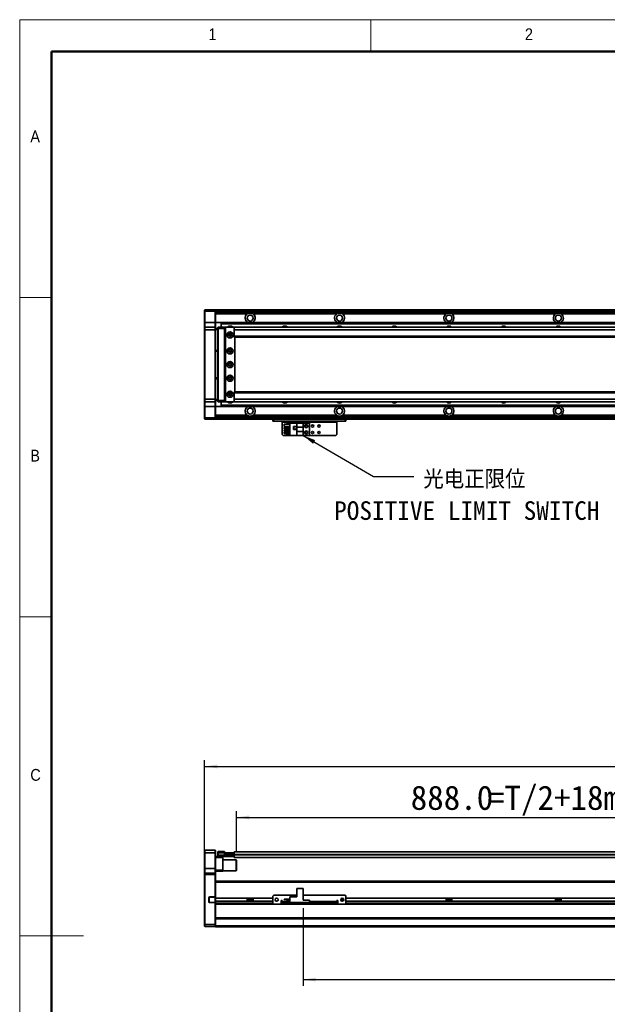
# Model space of a CAD drawing. Header units: millimetres. Extents: x 35 to 2905, y 35 to 2044.
# Tile 2 of 7: x 35 to 680, y 965 to 2044. Entities that reach past the tile are written whole.
import ezdxf

# ---------------------------------------------------------------- set-up
doc = ezdxf.new("R2010")
doc.units = ezdxf.units.MM
doc.header["$LTSCALE"] = 7
doc.layers.add('黑色实线', color=7, linetype='Continuous')
doc.styles.add('SLDTEXTSTYLE1', font='Gothic.ttf', dxfattribs={"width": 0.913})
doc.styles.add('SLDTEXTSTYLE8', font='txt')
doc.styles.add('SLDTEXTSTYLE9', font='txt', dxfattribs={"bigfont": 'bigfont'})
doc.dimstyles.new('SLDDIMSTYLE2', dxfattribs={"dimtxt": 0.18, "dimasz": 14, "dimexe": 0, "dimexo": 0.0625, "dimgap": 0, "dimtad": 0, "dimtih": 1, "dimtoh": 1, "dimdec": 0, "dimrnd": 1e-09, "dimzin": 0, "dimdsep": 46, "dimtxsty": 'Standard', "dimsah": 1, "dimcen": 0.09, "dimadec": 0, "dimazin": 0, "dimtfac": 14, "dimtdec": 0, "dimtofl": 0, "dimtmove": 0, "dimatfit": 3, "dimfxl": 0, "dimfrac": 2, "dimtolj": 1, "dimtzin": 0, "dimarcsym": 0})
doc.dimstyles.new('SLDDIMSTYLE6', dxfattribs={"dimtxt": 26.6, "dimasz": 14, "dimexe": 0, "dimexo": 0.0625, "dimgap": 6.65, "dimtad": 2, "dimdec": 1, "dimrnd": 1e-09, "dimzin": 4, "dimdsep": 46, "dimtxsty": 'SLDTEXTSTYLE8', "dimsah": 1, "dimcen": 0.09, "dimadec": 0, "dimazin": 1, "dimtfac": 1, "dimtdec": 1, "dimtofl": 0, "dimtmove": 0, "dimatfit": 3, "dimfxl": 0, "dimfrac": 2, "dimtolj": 1, "dimtzin": 12, "dimarcsym": 0})

# ---------------------------------------------------------------- blocks, each defined once
blk = doc.blocks.new('SW_NOTE_7')
at = {"layer": '黑色实线', "color": 0, "attachment_point": 2}
for s, insert, char_height, style in [('光电正限位', (66.4, 6.9), 20.37, 'SLDTEXTSTYLE9'), ('POSITIVE LIMIT SWITCH', (58, -27.3), 20.373, 'SLDTEXTSTYLE8')]:
    blk.add_mtext(s, dxfattribs=dict(at, insert=insert, char_height=char_height, style=style))
blk = doc.blocks.new('_D_13')
at = {"layer": '黑色实线'}
for p, q in [((237.8, 1115.8), (237.8, 1232.3)), ((2213.8, 1115.8), (2213.8, 1232.3)), ((237.8, 1225.3), (2213.8, 1225.3))]:
    blk.add_line(p, q, dxfattribs=at)
for points in [[(237.8, 1225.3), (251.8, 1223.2), (251.8, 1227.4)], [(2213.8, 1225.3), (2199.8, 1227.4), (2199.8, 1223.2)]]:
    blk.add_solid(points, dxfattribs=at)
at = {"layer": '黑色实线', "insert": (1171.6, 1260.2), "char_height": 26.6, "attachment_point": 1, "style": 'SLDTEXTSTYLE8'}
blk.add_mtext('1976.0', dxfattribs=at)
blk = doc.blocks.new('_D_14')
at = {"layer": '黑色实线'}
for p, q in [((272.8, 1131.5), (272.8, 1176.4)), ((272.8, 1169.4), (1160.8, 1169.4)), ((1160.8, 1138.3), (1160.8, 1176.4))]:
    blk.add_line(p, q, dxfattribs=at)
for points in [[(272.8, 1169.4), (286.8, 1167.3), (286.8, 1171.5)], [(1160.8, 1169.4), (1146.8, 1171.5), (1146.8, 1167.3)]]:
    blk.add_solid(points, dxfattribs=at)
at = {"layer": '黑色实线', "char_height": 26.6, "attachment_point": 1, "style": 'SLDTEXTSTYLE8'}
for s, insert in [('888.0', (463.9, 1204.3)), ('=T/2+18mm', (548.7, 1204.3))]:
    blk.add_mtext(s, dxfattribs=dict(at, insert=insert))
blk = doc.blocks.new('_D_17')
at = {"layer": '黑色实线'}
for p, q in [((345.8, 1069.8), (345.8, 984.6)), ((1215.8, 1077.6), (1215.8, 984.6)), ((345.8, 991.6), (1215.8, 991.6))]:
    blk.add_line(p, q, dxfattribs=at)
for points in [[(345.8, 991.6), (359.8, 989.5), (359.8, 993.7)], [(1215.8, 991.6), (1201.8, 993.7), (1201.8, 989.5)]]:
    blk.add_solid(points, dxfattribs=at)
at = {"layer": '黑色实线', "insert": (736.9, 1026.5), "char_height": 26.6, "attachment_point": 1, "style": 'SLDTEXTSTYLE8'}
blk.add_mtext('870.0', dxfattribs=at)

msp = doc.modelspace()

# ---------------------------------------------------------------- linework, layer by layer
at = {"color": 7, "linetype": 'Continuous', "lineweight": 18}
for p, q in [((2905, 2044), (35, 2044)), ((35, 2044), (35, 35)), ((420, 2009), (420, 2044)), ((70, 2009), (2870, 2009)), ((70, 2009), (70, 70)), ((70, 1739.5), (35, 1739.5)), ((35, 1389.5), (70, 1389.5)), ((35, 1039.5), (105, 1039.5))]:
    msp.add_line(p, q, dxfattribs=at)
at = {"color": 7, "linetype": 'Continuous', "lineweight": 50}
for p, q in [((2870, 2009), (70, 2009)), ((70, 2009), (70, 70))]:
    msp.add_line(p, q, dxfattribs=at)
at = {"color": 7, "linetype": 'Continuous', "lineweight": 35}
for p, q in [((237.8211948, 1725.6229902), (238.121185, 1725.9229915)), ((237.8211948, 1724.4229922), (237.8211948, 1725.6229902)), ((237.8211948, 1724.4229922), (238.121185, 1724.4229922)), ((237.8211948, 1711.9229892), (237.8211948, 1724.4229922)), ((238.121185, 1725.9229915), (238.121185, 1724.4229922)), ((238.121185, 1725.9229915), (249.5211842, 1725.9229915)), ((249.5211842, 1724.4229922), (238.121185, 1724.4229922)), ((238.121185, 1724.4229922), (238.121185, 1711.9229892)), ((249.5211842, 1724.4229922), (249.5211842, 1725.9229915)), ((249.5211842, 1725.9229915), (249.8211893, 1725.6229902)), ((249.5211842, 1724.4229922), (249.8211893, 1724.4229922)), ((249.5211842, 1711.9229892), (249.5211842, 1724.4229922)), ((1186.3211426, 1725.9229915), (249.8211893, 1725.9229915)), ((249.8211893, 1725.9229915), (249.8211893, 1725.6229902)), ((249.8211893, 1725.6229902), (249.8211893, 1724.4229922)), ((1186.3211426, 1725.4229905), (249.8211893, 1725.4229905)), ((249.8211893, 1724.4229922), (249.8211893, 1711.9229892)), ((1186.3211426, 1723.417853), (249.8211893, 1723.417853)), ((284.6516105, 1721.4178527), (249.8211893, 1721.4178527)), ((382.6516005, 1721.4178527), (292.4505803, 1721.4178527)), ((292.4505803, 1719.8926331), (292.4505803, 1721.4178527)), ((305.8211836, 1725.7229919), (1186.3211426, 1725.7229919)), ((305.8211836, 1725.7229919), (305.8211836, 1725.5229922)), ((305.8211836, 1725.5229922), (1186.3211426, 1725.5229922)), ((305.8211836, 1725.4229905), (305.8211836, 1725.5229922)), ((502.6516351, 1721.4178527), (388.9907631, 1721.4178527)), ((622.6516398, 1721.4178527), (508.9907679, 1721.4178527)), ((742.651585, 1721.4178527), (628.9907726, 1721.4178527)), ((237.8211948, 1711.9229892), (238.121185, 1711.9229892)), ((237.8211948, 1706.6229889), (237.8211948, 1711.9229892)), ((238.121185, 1706.9229903), (237.8211948, 1706.6229889)), ((237.8211948, 1703.9229916), (237.8211948, 1706.6229889)), ((238.121185, 1711.9229892), (238.121185, 1706.9229903)), ((249.5211842, 1711.9229892), (238.121185, 1711.9229892)), ((238.121185, 1706.9229903), (238.121185, 1703.9229916)), ((238.121185, 1706.9229903), (249.5211842, 1706.9229903)), ((249.5211842, 1706.9229903), (249.5211842, 1711.9229892)), ((249.5211842, 1711.9229892), (249.8211893, 1711.9229892)), ((249.5211842, 1703.9229916), (249.5211842, 1706.9229903)), ((249.5211842, 1706.9229903), (249.8211893, 1706.6229889)), ((249.8211893, 1711.9229892), (249.8211893, 1706.6229889)), ((255.8212015, 1711.917852), (249.8211893, 1711.917852)), ((249.8211893, 1706.6229889), (249.8211893, 1703.9229916)), ((252.3211869, 1706.6229889), (252.6211771, 1706.9229903)), ((252.3211869, 1705.4229909), (252.3211869, 1706.6229889)), ((252.6211771, 1706.9229903), (252.6211771, 1705.4229909)), ((252.6211771, 1706.9229903), (259.8211798, 1706.9229903)), ((255.8212015, 1711.917852), (1160.8212027, 1711.917852)), ((255.8212015, 1711.917852), (255.8212015, 1711.6248319)), ((255.8212015, 1711.6248319), (1160.8212027, 1711.6248319)), ((255.8212015, 1711.6248319), (255.8212015, 1710.7259715)), ((255.8212015, 1710.7259715), (255.8212015, 1710.4329513)), ((255.8212015, 1710.7259715), (1160.8212027, 1710.7259715)), ((255.8212015, 1710.4329513), (1160.8212027, 1710.4329513)), ((255.8212015, 1710.4329513), (255.8212015, 1706.9229903)), ((259.8211798, 1706.9229903), (259.8211798, 1705.4229909)), ((259.8211798, 1706.9229903), (261.3211903, 1706.9229903)), ((261.0212001, 1706.6229889), (259.8211798, 1706.6229889)), ((261.3211903, 1706.9229903), (260.8211967, 1706.4229893)), ((260.8211967, 1706.4229893), (260.8211967, 1625.422989)), ((270.3211936, 1706.9229903), (261.3211903, 1706.9229903)), ((270.8211872, 1706.4229893), (270.3211936, 1706.9229903)), ((2181.3211473, 1706.9229903), (270.3211936, 1706.9229903)), ((270.3211936, 1706.2846655), (270.3211936, 1703.9229879)), ((270.8211872, 1706.2846655), (270.8211872, 1706.4229893)), ((237.8211948, 1627.9229904), (237.8211948, 1703.9229916)), ((238.121185, 1703.9229916), (237.8211948, 1703.9229916)), ((249.5211842, 1703.9229916), (238.121185, 1703.9229916)), ((238.121185, 1703.9229916), (238.121185, 1627.9229904)), ((249.5211842, 1627.9229904), (249.5211842, 1703.9229916)), ((249.5211842, 1703.9229916), (249.8211893, 1703.9229916)), ((249.8211893, 1705.4229909), (252.3211869, 1705.4229909)), ((252.3211869, 1704.4229889), (249.8211893, 1704.4229889)), ((249.8211893, 1703.9229916), (249.8211893, 1627.9229904)), ((252.3211869, 1705.4229909), (252.6211771, 1705.4229909)), ((252.3211869, 1626.422991), (252.3211869, 1705.4229909)), ((259.8211798, 1705.4229909), (252.6211771, 1705.4229909)), ((252.6211771, 1705.4229909), (252.6211771, 1626.422991)), ((259.8211798, 1705.4229909), (259.8211798, 1626.422991)), ((260.8211967, 1704.9229899), (260.3212031, 1704.9229899)), ((260.3212031, 1704.9229899), (260.3212031, 1626.9229921)), ((266.966823, 1698.9229908), (264.6755311, 1698.9229908)), ((2181.3211473, 1703.9229879), (270.3211936, 1703.9229879)), ((270.3211936, 1703.9229879), (270.3211936, 1696.9229868)), ((2181.3211473, 1696.9229868), (270.3211936, 1696.9229868)), ((270.3211936, 1696.9229868), (270.3211936, 1695.9229866)), ((270.3211936, 1695.9229866), (2181.3211473, 1695.9229866)), ((270.8211872, 1635.9229917), (270.8211872, 1695.9229866)), ((249.8211893, 1681.4229907), (252.3211869, 1681.4229907)), ((252.3211869, 1680.4229906), (249.8211893, 1680.4229906)), ((249.8211893, 1651.4229895), (252.3211869, 1651.4229895)), ((252.3211869, 1650.4229912), (249.8211893, 1650.4229912)), ((264.6755311, 1632.9229893), (266.966823, 1632.9229893)), ((2181.3211473, 1635.9229917), (270.3211936, 1635.9229917)), ((270.3211936, 1635.9229917), (270.3211936, 1634.9229934)), ((2181.3211473, 1634.9229934), (270.3211936, 1634.9229934)), ((270.3211936, 1634.9229934), (270.3211936, 1627.9229941)), ((238.121185, 1627.9229904), (237.8211948, 1627.9229904)), ((237.8211948, 1625.2229894), (237.8211948, 1627.9229904)), ((238.121185, 1624.9229917), (237.8211948, 1625.2229894)), ((237.8211948, 1619.922989), (237.8211948, 1625.2229894)), ((238.121185, 1619.922989), (237.8211948, 1619.922989)), ((237.8211948, 1607.4229898), (237.8211948, 1619.922989)), ((238.121185, 1627.9229904), (249.5211842, 1627.9229904)), ((238.121185, 1627.9229904), (238.121185, 1624.9229917)), ((249.5211842, 1624.9229917), (238.121185, 1624.9229917)), ((238.121185, 1624.9229917), (238.121185, 1619.922989)), ((249.5211842, 1619.922989), (238.121185, 1619.922989)), ((238.121185, 1619.922989), (238.121185, 1607.4229898)), ((249.5211842, 1627.9229904), (249.8211893, 1627.9229904)), ((249.5211842, 1624.9229917), (249.5211842, 1627.9229904)), ((249.5211842, 1624.9229917), (249.8211893, 1625.2229894)), ((249.5211842, 1619.922989), (249.5211842, 1624.9229917)), ((249.8211893, 1619.922989), (249.5211842, 1619.922989)), ((249.5211842, 1607.4229898), (249.5211842, 1619.922989)), ((249.8211893, 1627.9229904), (249.8211893, 1625.2229894)), ((249.8211893, 1627.4229893), (252.3211869, 1627.4229893)), ((252.3211869, 1626.422991), (249.8211893, 1626.422991)), ((249.8211893, 1625.2229894), (249.8211893, 1619.922989)), ((255.8212015, 1619.9281299), (249.8211893, 1619.9281299)), ((249.8211893, 1619.922989), (249.8211893, 1607.4229898)), ((252.3211869, 1626.422991), (252.6211771, 1626.422991)), ((252.3211869, 1625.2229894), (252.3211869, 1626.422991)), ((252.3211869, 1625.2229894), (252.6211771, 1624.9229917)), ((252.6211771, 1626.422991), (259.8211798, 1626.422991)), ((252.6211771, 1626.422991), (252.6211771, 1624.9229917)), ((259.8211798, 1624.9229917), (252.6211771, 1624.9229917)), ((255.8212015, 1624.9229917), (255.8212015, 1621.4130269)), ((255.8212015, 1621.4130269), (1160.8212027, 1621.4130269)), ((255.8212015, 1621.4130269), (255.8212015, 1621.1200105)), ((255.8212015, 1621.1200105), (1160.8212027, 1621.1200105)), ((255.8212015, 1621.1200105), (255.8212015, 1620.2211464)), ((255.8212015, 1620.2211464), (1160.8212027, 1620.2211464)), ((255.8212015, 1620.2211464), (255.8212015, 1619.9281299)), ((255.8212015, 1619.9281299), (1160.8212027, 1619.9281299)), ((259.8211798, 1626.422991), (259.8211798, 1624.9229917)), ((259.8211798, 1625.2229894), (261.0212001, 1625.2229894)), ((261.3211903, 1624.9229917), (259.8211798, 1624.9229917)), ((260.3212031, 1626.9229921), (260.8211967, 1626.9229921)), ((260.8211967, 1625.422989), (261.3211903, 1624.9229917)), ((261.3211903, 1624.9229917), (270.3211936, 1624.9229917)), ((2181.3211473, 1627.9229941), (270.3211936, 1627.9229941)), ((270.3211936, 1627.9229941), (270.3211936, 1625.5613165)), ((270.3211936, 1624.9229917), (270.8211872, 1625.422989)), ((2181.3211473, 1624.9229917), (270.3211936, 1624.9229917)), ((270.8211872, 1625.422989), (270.8211872, 1625.5613165)), ((284.6516105, 1610.4281293), (249.8211893, 1610.4281293)), ((382.6516005, 1610.4281293), (290.9907731, 1610.4281293)), ((502.6516351, 1610.4281293), (388.9907631, 1610.4281293)), ((622.6516398, 1610.4281293), (508.9907679, 1610.4281293)), ((742.651585, 1610.4281293), (628.9907726, 1610.4281293)), ((238.121185, 1607.4229898), (237.8211948, 1607.4229898)), ((237.8211948, 1606.2229881), (237.8211948, 1607.4229898)), ((238.121185, 1605.9229905), (237.8211948, 1606.2229881)), ((238.121185, 1607.4229898), (249.5211842, 1607.4229898)), ((238.121185, 1607.4229898), (238.121185, 1605.9229905)), ((249.5211842, 1605.9229905), (238.121185, 1605.9229905)), ((249.8211893, 1607.4229898), (249.5211842, 1607.4229898)), ((249.5211842, 1605.9229905), (249.5211842, 1607.4229898)), ((249.8211893, 1606.2229881), (249.5211842, 1605.9229905)), ((1215.8211502, 1608.428129), (249.8211893, 1608.428129)), ((249.8211893, 1607.4229898), (249.8211893, 1606.2229881)), ((249.8211893, 1606.2229881), (249.8211893, 1605.9229905)), ((1215.8211502, 1605.9229905), (249.8211893, 1605.9229905)), ((312.8211829, 1603.9229939), (312.8211829, 1605.9229905)), ((313.8211998, 1603.9229939), (312.8211829, 1603.9229939)), ((313.8211998, 1605.9229905), (313.8211998, 1603.9229939)), ((391.8211791, 1603.9229939), (313.8211998, 1603.9229939)), ((322.8212031, 1603.9229939), (322.8212031, 1602.9229918)), ((322.8212031, 1602.9229918), (382.8211757, 1602.9229918)), ((322.8212031, 1589.1229892), (322.8212031, 1602.9229918)), ((325.1211974, 1597.9829887), (325.1211974, 1600.4829938)), ((325.1211974, 1600.4829938), (331.3211831, 1600.4829938)), ((325.1211974, 1597.9829887), (331.3211831, 1597.9829887)), ((327.5211784, 1601.4229888), (331.3211831, 1601.4229888)), ((327.5211784, 1600.4829938), (327.5211784, 1601.4229888)), ((327.5211784, 1596.9429919), (327.5211784, 1597.9829887)), ((331.3211831, 1588.1229872), (331.3211831, 1601.7229939)), ((331.3211831, 1601.7229939), (338.8711843, 1601.7229939)), ((338.6212024, 1598.0229909), (335.421178, 1598.0229909)), ((335.421178, 1598.0229909), (335.421178, 1594.8229888)), ((338.5211858, 1597.9229892), (335.5211946, 1597.9229892)), ((335.5211946, 1597.9229892), (335.5211946, 1594.9229905)), ((338.5211858, 1594.9229905), (338.5211858, 1597.9229892)), ((338.6212024, 1594.8229888), (338.6212024, 1598.0229909)), ((345.8211752, 1601.7229939), (338.8711843, 1601.7229939)), ((338.8711843, 1601.7229939), (338.8711843, 1597.4229881)), ((345.8211752, 1597.4229881), (345.8211752, 1601.7229939)), ((352.8211745, 1601.7229939), (345.8211752, 1601.7229939)), ((352.8211745, 1601.7229939), (352.8211745, 1588.1229872)), ((382.8211757, 1602.9229918), (382.8211757, 1603.9229939)), ((382.8211757, 1602.9229918), (382.8211757, 1589.1229892)), ((391.8211791, 1603.9229939), (391.8211791, 1605.9229905)), ((392.821196, 1603.9229939), (391.8211791, 1603.9229939)), ((392.821196, 1605.9229905), (392.821196, 1603.9229939)), ((322.8212031, 1589.1229892), (323.8211903, 1588.1229872)), ((331.3211831, 1588.1229872), (323.8211903, 1588.1229872)), ((325.1211974, 1595.4429889), (325.1211974, 1596.9429919)), ((325.1211974, 1596.9429919), (331.3211831, 1596.9429919)), ((325.1211974, 1595.4429889), (331.3211831, 1595.4429889)), ((325.1211974, 1592.9029891), (325.1211974, 1594.4029922)), ((325.1211974, 1594.4029922), (331.3211831, 1594.4029922)), ((325.1211974, 1592.9029891), (331.3211831, 1592.9029891)), ((325.1211974, 1591.8629924), (331.3211831, 1591.8629924)), ((325.1211974, 1590.3629893), (325.1211974, 1591.8629924)), ((325.1211974, 1590.3629893), (331.3211831, 1590.3629893)), ((327.5211784, 1594.4029922), (327.5211784, 1595.4429889)), ((327.5211784, 1591.8629924), (327.5211784, 1592.9029891)), ((327.5211784, 1588.4229923), (327.5211784, 1590.3629893)), ((327.5211784, 1588.4229923), (331.3211831, 1588.4229923)), ((331.3211831, 1588.1229872), (338.8711843, 1588.1229872)), ((335.421178, 1594.8229888), (338.6212024, 1594.8229888)), ((335.5211946, 1594.9229905), (338.5211858, 1594.9229905)), ((345.8211752, 1597.4229881), (338.8711843, 1597.4229881)), ((338.8711843, 1592.4229929), (338.8711843, 1597.4229881)), ((338.8711843, 1592.4229929), (345.8211752, 1592.4229929)), ((338.8711843, 1592.4229929), (338.8711843, 1588.1229872)), ((338.8711843, 1588.1229872), (345.8211752, 1588.1229872)), ((345.8211752, 1597.4229881), (345.8211752, 1592.4229929)), ((345.8211752, 1588.1229872), (345.8211752, 1592.4229929)), ((352.8211745, 1588.1229872), (345.8211752, 1588.1229872)), ((381.8211886, 1588.1229872), (352.8211745, 1588.1229872)), ((381.8211886, 1588.1229872), (382.8211757, 1589.1229892)), ((238.121185, 1133.442451), (237.8211948, 1133.1424459)), ((237.8211948, 1130.4424449), (237.8211948, 1133.1424459)), ((238.121185, 1130.4424449), (237.8211948, 1130.4424449)), ((237.8211948, 1113.4424477), (237.8211948, 1130.4424449)), ((238.121185, 1133.442451), (238.121185, 1130.4424449)), ((238.121185, 1133.442451), (249.5211842, 1133.442451)), ((238.121185, 1130.4424449), (238.121185, 1113.4424477)), ((249.5211842, 1130.4424449), (238.121185, 1130.4424449)), ((249.5211842, 1130.4424449), (249.5211842, 1133.442451)), ((249.5211842, 1133.442451), (249.8211893, 1133.1424459)), ((249.5211842, 1113.4424477), (249.5211842, 1130.4424449)), ((249.5211842, 1130.4424449), (249.8211893, 1130.4424449)), ((249.8211893, 1133.1424459), (249.8211893, 1130.4424449)), ((249.8211893, 1130.4424449), (249.8211893, 1113.4424477)), ((249.8211893, 1126.4424442), (252.6211771, 1126.4424442)), ((257.8211757, 1125.4424497), (249.8211893, 1125.4424497)), ((252.3211869, 1131.6424503), (252.6211771, 1131.9424479)), ((252.3211869, 1130.4424449), (252.3211869, 1131.6424503)), ((252.3211869, 1127.9424473), (252.3211869, 1130.4424449)), ((252.3211869, 1130.4424449), (252.6211771, 1130.4424449)), ((252.3211869, 1126.7424493), (252.3211869, 1127.9424473)), ((252.6211771, 1127.9424473), (252.3211869, 1127.9424473)), ((252.6211771, 1126.4424442), (252.3211869, 1126.7424493)), ((252.6211771, 1131.9424479), (252.6211771, 1130.4424449)), ((252.6211771, 1131.9424479), (259.8211798, 1131.9424479)), ((259.8211798, 1130.4424449), (252.6211771, 1130.4424449)), ((252.6211771, 1130.4424449), (252.6211771, 1127.9424473)), ((252.6211771, 1127.9424473), (270.0212034, 1127.9424473)), ((252.6211771, 1127.9424473), (252.6211771, 1126.4424442)), ((270.0212034, 1126.4424442), (252.6211771, 1126.4424442)), ((257.8211757, 1126.4424442), (257.8211757, 1125.4424497)), ((257.8211757, 1125.4424497), (257.8211757, 1111.4424474)), ((272.521201, 1122.9424483), (257.8211757, 1122.9424483)), ((259.8211798, 1131.9424479), (259.8211798, 1130.4424449)), ((259.8211798, 1128.1424507), (259.8211798, 1130.4424449)), ((259.8211798, 1128.4424483), (270.0212034, 1128.4424483)), ((270.0212034, 1128.1424507), (259.8211798, 1128.1424507)), ((260.3212031, 1128.4424483), (260.3212031, 1128.6424442)), ((260.3212031, 1128.6424442), (260.8211967, 1128.6424442)), ((260.8211967, 1128.6424442), (260.8211967, 1130.6424483)), ((260.8211967, 1130.6424483), (261.3211903, 1130.6424483)), ((261.3211903, 1128.6424442), (260.8211967, 1128.6424442)), ((261.3211903, 1130.6424483), (261.3211903, 1128.6424442)), ((261.3211903, 1130.6424483), (270.3211936, 1130.6424483)), ((261.3211903, 1128.6424442), (270.3211936, 1128.6424442)), ((270.0212034, 1128.4424483), (270.0212034, 1128.1424507)), ((270.0212034, 1128.4424483), (270.3211936, 1128.1424507)), ((270.0212034, 1128.4424483), (270.3211936, 1128.4424483)), ((270.0212034, 1127.9424473), (270.0212034, 1128.1424507)), ((270.0212034, 1128.1424507), (270.3211936, 1128.1424507)), ((270.0212034, 1127.9424473), (270.3211936, 1127.9424473)), ((270.0212034, 1126.4424442), (270.0212034, 1127.9424473)), ((270.0212034, 1126.4424442), (270.3211936, 1126.7424493)), ((2181.3211473, 1131.7924454), (270.3211936, 1131.7924454)), ((270.3211936, 1131.7924454), (270.3211936, 1130.6424483)), ((270.3211936, 1128.6424442), (270.3211936, 1130.6424483)), ((270.3211936, 1130.6424483), (270.8211872, 1130.6424483)), ((270.3211936, 1128.7924468), (270.3211936, 1128.2924457)), ((270.3211936, 1128.2924457), (270.3211936, 1125.2924471)), ((1160.8212027, 1125.2924471), (270.3211936, 1125.2924471)), ((270.8211872, 1130.6424483), (270.8211872, 1130.4507597)), ((272.8211912, 1122.642447), (272.521201, 1122.9424483)), ((272.521201, 1110.9424463), (272.521201, 1122.9424483)), ((238.121185, 1113.4424477), (237.8211948, 1113.4424477)), ((237.8211948, 1108.1424474), (237.8211948, 1113.4424477)), ((238.121185, 1113.4424477), (238.121185, 1108.4424487)), ((249.5211842, 1113.4424477), (238.121185, 1113.4424477)), ((249.5211842, 1108.4424487), (249.5211842, 1113.4424477)), ((249.8211893, 1113.4424477), (249.5211842, 1113.4424477)), ((249.8211893, 1113.4424477), (249.8211893, 1108.1424474)), ((272.8211912, 1122.642447), (272.8211912, 1111.2424477)), ((238.121185, 1108.4424487), (237.8211948, 1108.1424474)), ((237.8211948, 1106.9424494), (237.8211948, 1108.1424474)), ((237.8211948, 1052.0667124), (237.8211948, 1106.9424494)), ((238.121185, 1106.9424494), (237.8211948, 1106.9424494)), ((238.121185, 1108.4424487), (238.121185, 1106.9424494)), ((238.121185, 1108.4424487), (249.5211842, 1108.4424487)), ((238.121185, 1106.9424494), (238.121185, 1051.9424479)), ((249.5211842, 1106.9424494), (238.121185, 1106.9424494)), ((249.5211842, 1106.9424494), (249.5211842, 1108.4424487)), ((249.8211893, 1108.1424474), (249.5211842, 1108.4424487)), ((249.8211893, 1106.9424494), (249.5211842, 1106.9424494)), ((249.5211842, 1082.2924475), (249.5211842, 1106.9424494)), ((249.8211893, 1111.4424474), (257.8211757, 1111.4424474)), ((257.8211757, 1110.4424491), (249.8211893, 1110.4424491)), ((249.8211893, 1108.1424474), (249.8211893, 1106.9424494)), ((249.8211893, 1106.9424494), (249.8211893, 1099.0965969)), ((257.8211757, 1111.4424474), (257.8211757, 1110.4424491)), ((257.8211757, 1110.9424463), (272.521201, 1110.9424463)), ((272.521201, 1110.9424463), (272.8211912, 1111.2424477)), ((1215.8211502, 1099.3824533), (249.8211893, 1099.3824533)), ((249.8211893, 1099.0965969), (249.8211893, 1098.3824513)), ((249.8211893, 1080.8393403), (249.8211893, 1098.3824513)), ((255.8212015, 1099.4424491), (1165.9711632, 1099.4424491)), ((255.8212015, 1099.4424491), (255.8212015, 1099.3824533)), ((338.8711843, 1091.6393406), (338.8711843, 1082.3393415)), ((338.8711843, 1091.6393406), (345.8211752, 1091.6393406)), ((345.8211752, 1091.6393406), (345.8211752, 1078.7393401)), ((242.5211849, 1081.492447), (242.82119, 1081.492447)), ((242.5211849, 1081.492447), (242.5211849, 1076.7924475)), ((242.82119, 1076.7924475), (242.82119, 1081.492447)), ((243.3211836, 1082.2924475), (243.3211836, 1081.992448)), ((249.5211842, 1082.2924475), (243.3211836, 1082.2924475)), ((243.3211836, 1081.992448), (249.3969234, 1081.992448)), ((249.5211842, 1082.2924475), (249.3969234, 1081.992448)), ((249.3969234, 1081.992448), (249.5211842, 1081.992448)), ((249.8211893, 1082.2924475), (249.5211842, 1082.2924475)), ((249.5211842, 1081.992448), (249.8211893, 1082.2924475)), ((249.5211842, 1081.992448), (249.5211842, 1076.2924475)), ((312.8211829, 1080.8393403), (249.8211893, 1080.8393403)), ((249.8211893, 1077.4393405), (249.8211893, 1080.8393403)), ((284.6516105, 1080.8393403), (284.6516105, 1077.4393405)), ((290.9907731, 1077.4393405), (290.9907731, 1080.8393403)), ((313.8211998, 1084.1393403), (312.8211829, 1083.1393401)), ((312.8211829, 1083.1393401), (312.8211829, 1075.1393407)), ((338.8711843, 1084.1393403), (313.8211998, 1084.1393403)), ((325.1211974, 1079.38934), (325.1211974, 1079.6893413)), ((325.1211974, 1079.6893413), (331.3211831, 1079.6893413)), ((331.3211831, 1076.1393408), (331.3211831, 1082.3393415)), ((331.3211831, 1082.3393415), (338.8711843, 1082.3393415)), ((391.8211791, 1084.1393403), (345.8211752, 1084.1393403)), ((388.9907631, 1077.4478192), (388.9907631, 1080.8308615)), ((392.821196, 1083.1393401), (391.8211791, 1084.1393403)), ((392.821196, 1075.1393407), (392.821196, 1083.1393401)), ((2058.8212046, 1080.8393403), (392.821196, 1080.8393403)), ((502.6516351, 1080.8393403), (502.6516351, 1077.4393405)), ((508.9907679, 1077.4393405), (508.9907679, 1080.8393403)), ((622.6516398, 1080.8393403), (622.6516398, 1077.4393405)), ((628.9907726, 1077.4393405), (628.9907726, 1080.8393403)), ((242.5211849, 1076.7924475), (242.82119, 1076.7924475)), ((243.3211836, 1075.992448), (243.3211836, 1076.2924475)), ((249.3969234, 1076.2924475), (243.3211836, 1076.2924475)), ((243.3211836, 1075.992448), (249.5211842, 1075.992448)), ((249.3969234, 1076.2924475), (249.5211842, 1075.992448)), ((249.5211842, 1076.2924475), (249.3969234, 1076.2924475)), ((249.5211842, 1076.2924475), (249.8211893, 1075.992448)), ((249.5211842, 1075.992448), (249.8211893, 1075.992448)), ((249.5211842, 1051.9424479), (249.5211842, 1075.992448)), ((312.8211829, 1077.4393405), (249.8211893, 1077.4393405)), ((249.8211893, 1075.3824475), (249.8211893, 1077.4393405)), ((249.8211893, 1075.3824475), (249.8211893, 1074.6683047)), ((249.8211893, 1074.6683047), (249.8211893, 1059.0965908)), ((313.5780725, 1074.3824483), (249.8211893, 1074.3824483)), ((290.9907731, 1079.439799), (284.6516105, 1079.439799)), ((312.8211829, 1075.1393407), (313.8211998, 1074.1393405)), ((313.8211998, 1074.1393405), (321.8211862, 1074.1393405)), ((322.8212031, 1078.1393412), (321.8211862, 1078.1393412)), ((321.8211862, 1078.1393412), (321.8211862, 1074.1393405)), ((322.8212031, 1077.4393405), (321.8211862, 1077.4393405)), ((322.8212031, 1074.3824483), (321.8211862, 1074.3824483)), ((322.8212031, 1077.139341), (322.8212031, 1078.1393412)), ((322.8212031, 1077.139341), (322.8212031, 1076.1393408)), ((322.8212031, 1074.1393405), (322.8212031, 1076.1393408)), ((322.8212031, 1076.1393408), (323.8211903, 1076.1393408)), ((323.8211903, 1074.1393405), (322.8212031, 1074.1393405)), ((323.8211903, 1076.1393408), (323.8211903, 1074.1393405)), ((381.8211886, 1076.1393408), (323.8211903, 1076.1393408)), ((381.8211886, 1074.1393405), (323.8211903, 1074.1393405)), ((325.1211974, 1079.38934), (331.3211831, 1079.38934)), ((327.5211784, 1076.7393407), (327.5211784, 1077.4393405)), ((327.5211784, 1077.4393405), (331.3211831, 1077.4393405)), ((327.5211784, 1076.7393407), (331.3211831, 1076.7393407)), ((331.3211831, 1076.1393408), (352.8211745, 1076.1393408)), ((352.8211745, 1078.7393401), (345.8211752, 1078.7393401)), ((352.8211745, 1076.1393408), (352.8211745, 1078.7393401)), ((381.8211886, 1074.1393405), (381.8211886, 1076.1393408)), ((381.8211886, 1076.1393408), (382.8211757, 1076.1393408)), ((382.8211757, 1074.1393405), (381.8211886, 1074.1393405)), ((383.8211926, 1078.1393412), (382.8211757, 1078.1393412)), ((382.8211757, 1078.1393412), (382.8211757, 1077.139341)), ((383.8211926, 1077.4393405), (382.8211757, 1077.4393405)), ((382.8211757, 1076.1393408), (382.8211757, 1077.139341)), ((382.8211757, 1076.1393408), (382.8211757, 1074.1393405)), ((383.8211926, 1074.3824483), (382.8211757, 1074.3824483)), ((383.8211926, 1074.1393405), (383.8211926, 1078.1393412)), ((383.8211926, 1074.1393405), (391.8211791, 1074.1393405)), ((388.9907631, 1079.439799), (387.1479663, 1079.439799)), ((391.8211791, 1074.1393405), (392.821196, 1075.1393407)), ((2059.5781836, 1074.3824483), (392.0643064, 1074.3824483)), ((2058.8212046, 1077.4393405), (392.821196, 1077.4393405)), ((508.9907679, 1079.439799), (502.6516351, 1079.439799)), ((628.9907726, 1079.439799), (622.6516398, 1079.439799)), ((2201.821092, 1059.3824479), (249.8211893, 1059.3824479)), ((249.8211893, 1059.0965908), (249.8211893, 1058.3824478)), ((2201.821092, 1058.3824478), (249.8211893, 1058.3824478)), ((249.8211893, 1050.4424476), (249.8211893, 1058.3824478)), ((237.8211948, 1052.0667124), (238.121185, 1051.9424479)), ((237.8211948, 1050.2424479), (237.8211948, 1052.0667124)), ((237.8211948, 1050.2424479), (238.121185, 1049.9424475)), ((238.121185, 1051.9424479), (238.121185, 1049.9424475)), ((238.121185, 1051.9424479), (249.5211842, 1051.9424479)), ((249.5211842, 1049.9424475), (238.121185, 1049.9424475)), ((249.8211893, 1052.0667124), (249.5211842, 1051.9424479)), ((249.5211842, 1049.9424475), (249.5211842, 1051.9424479)), ((249.8211893, 1050.2424479), (249.5211842, 1049.9424475)), ((2201.821092, 1050.4424476), (249.8211893, 1050.4424476)), ((249.8211893, 1049.4424474), (249.8211893, 1050.4424476)), ((2201.821092, 1049.4424474), (249.8211893, 1049.4424474))]:
    msp.add_line(p, q, dxfattribs=at)
at = {"color": 8, "linetype": 'Continuous', "lineweight": 35}
for p, q in [((1186.3211426, 1724.9229895), (249.8211893, 1724.9229895)), ((1215.8211502, 1606.9229888), (249.8211893, 1606.9229888)), ((1160.8212027, 1128.7924468), (270.3211936, 1128.7924468)), ((1160.8212027, 1128.2924457), (270.3211936, 1128.2924457)), ((1215.8211502, 1098.3824513), (249.8211893, 1098.3824513)), ((312.8211829, 1075.3824475), (249.8211893, 1075.3824475)), ((322.8212031, 1075.3824475), (321.8211862, 1075.3824475)), ((327.5211784, 1077.139341), (322.8212031, 1077.139341)), ((382.8211757, 1077.139341), (352.8211745, 1077.139341)), ((383.8211926, 1075.3824475), (382.8211757, 1075.3824475)), ((2058.8212046, 1075.3824475), (392.821196, 1075.3824475))]:
    msp.add_line(p, q, dxfattribs=at)
at = {"color": 7, "linetype": 'Continuous', "lineweight": 35}
for centre, radius in [((287.8211893, 1716.9229905), 3.3), ((385.8211893, 1716.9229905), 3.3), ((505.8211893, 1716.9229905), 3.3), ((625.8211893, 1716.9229905), 3.3), ((265.8211893, 1698.4229905), 3.36), ((265.8211893, 1698.4229905), 1.7), ((265.8211893, 1698.4229905), 1.6), ((265.8211893, 1698.4229905), 1.25), ((265.8211893, 1680.9229905), 3.36), ((265.8211893, 1680.9229905), 1.7), ((265.8211893, 1680.9229905), 1.6), ((265.8211893, 1680.9229905), 1.25), ((265.8211893, 1665.9229905), 3.36), ((265.8211893, 1665.9229905), 1.7), ((265.8211893, 1665.9229905), 1.6), ((265.8211893, 1665.9229905), 1.25), ((265.8211893, 1650.9229905), 3.36), ((265.8211893, 1650.9229905), 1.7), ((265.8211893, 1650.9229905), 1.6), ((265.8211893, 1650.9229905), 1.25), ((265.8211893, 1633.4229905), 3.36), ((265.8211893, 1633.4229905), 1.7), ((265.8211893, 1633.4229905), 1.6), ((265.8211893, 1633.4229905), 1.25), ((287.8211893, 1614.9229905), 3.3), ((385.8211893, 1614.9229905), 3.3), ((505.8211893, 1614.9229905), 3.3), ((625.8211893, 1614.9229905), 3.3), ((349.3211893, 1598.4229905), 1.75), ((349.3211893, 1598.4229905), 1.25), ((356.3211893, 1598.4229905), 1.25), ((363.3211893, 1598.4229905), 1.25), ((349.3211893, 1591.4229905), 1.75), ((349.3211893, 1591.4229905), 1.25), ((356.3211893, 1591.4229905), 1.25), ((363.3211893, 1591.4229905), 1.25), ((316.8211893, 1079.1393409), 1.7), ((388.8211893, 1079.1393409), 1.7)]:
    msp.add_circle(centre, radius, dxfattribs=at)
for centre, radius, start, end in [((287.8211893, 1716.9229905), 5.5, 125.1897877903, 245.5088204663), ((287.8211893, 1716.9229905), 5.5, 294.4911795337, 32.679209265), ((385.8211893, 1716.9229905), 5.5, 125.1897877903, 245.5088204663), ((385.8211893, 1716.9229905), 5.5, 294.4911795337, 54.8102122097), ((505.8211893, 1716.9229905), 5.5, 125.1897877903, 245.5088204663), ((505.8211893, 1716.9229905), 5.5, 294.4911795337, 54.8102122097), ((625.8211893, 1716.9229905), 5.5, 125.1897877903, 245.5088204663), ((625.8211893, 1716.9229905), 5.5, 294.4911795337, 54.8102122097), ((265.8211893, 1704.4178524), 3.75, 41.9157254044, 138.0842745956), ((325.8211893, 1704.4178524), 3.75, 41.9157203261, 138.0842796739), ((385.8211893, 1704.4178524), 3.75, 41.9157203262, 138.0842796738), ((445.8211893, 1704.4178524), 3.75, 41.9157203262, 138.0842796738), ((505.8211893, 1704.4178524), 3.75, 41.9157203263, 138.0842796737), ((565.8211893, 1704.4178524), 3.75, 41.9157203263, 138.0842796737), ((625.8211893, 1704.4178524), 3.75, 41.9157203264, 138.0842796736), ((265.8211893, 1627.4281285), 3.75, 221.9157254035, 318.0842745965), ((287.8211893, 1614.9229905), 5.5, 114.4911795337, 234.8102122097), ((287.8211893, 1614.9229905), 5.5, 305.1897877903, 65.5088204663), ((325.8211893, 1627.4281285), 3.75, 221.915720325, 318.084279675), ((385.8211893, 1614.9229905), 5.5, 114.4911795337, 234.8102122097), ((385.8211893, 1627.4281285), 3.75, 221.915720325, 318.084279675), ((385.8211893, 1614.9229905), 5.5, 305.1897877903, 65.5088204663), ((445.8211893, 1627.4281285), 3.75, 221.915720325, 318.084279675), ((505.8211893, 1614.9229905), 5.5, 114.4911795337, 234.8102122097), ((505.8211893, 1627.4281285), 3.75, 221.915720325, 318.084279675), ((505.8211893, 1614.9229905), 5.5, 305.1897877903, 65.5088204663), ((565.8211893, 1627.4281285), 3.75, 221.915720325, 318.084279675), ((625.8211893, 1614.9229905), 5.5, 114.4911795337, 234.8102122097), ((625.8211893, 1627.4281285), 3.75, 221.915720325, 318.084279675), ((625.8211893, 1614.9229905), 5.5, 305.1897877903, 65.5088204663), ((243.3211893, 1081.4924479), 0.8, 90, 180), ((243.3211893, 1081.4924479), 0.5, 90, 180), ((243.3211893, 1076.7924479), 0.8, 180, 270), ((243.3211893, 1076.7924479), 0.5, 180, 270)]:
    msp.add_arc(centre, radius, start, end, dxfattribs=at)
for points, knots in [([(289.1729805, 1722.2542847), (288.7554109, 1722.3293689), (287.7657799, 1722.5073169), (286.1544216, 1722.2810377), (285.1504431, 1721.7043723), (284.6516105, 1721.4178527)], [0, 0, 0, 0, 0.2686124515, 0.6366057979, 1, 1, 1, 1]), ([(292.4505803, 1721.4178527), (292.4548558, 1721.6421244), (292.4634085, 1722.0907519), (292.4817196, 1722.646215), (292.4004464, 1723.0469123), (292.192092, 1723.2757271), (291.8545727, 1723.3799101), (291.423397, 1723.4128533), (290.9082797, 1723.4165222), (290.3584327, 1723.4155434), (289.8556724, 1723.3930998), (289.479674, 1723.2939983), (289.2647832, 1723.0801528), (289.1757833, 1722.7580107), (289.1690158, 1722.4613612), (289.1724836, 1722.2802385), (289.1729805, 1722.2542847)], [0, 0, 0, 0, 0.0948860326, 0.1898076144, 0.2641619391, 0.3388859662, 0.4052544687, 0.4731459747, 0.5475490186, 0.6255178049, 0.703826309, 0.7798809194, 0.8488465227, 0.9147199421, 0.9877798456, 1, 1, 1, 1]), ([(292.4505803, 1719.8926331), (292.4374204, 1719.9130297), (292.3929918, 1719.9818897), (292.2054659, 1720.2556414), (291.8233637, 1720.7204565), (291.2612578, 1721.2386716), (290.6476376, 1721.6575579), (290.0746005, 1721.9511789), (289.6039844, 1722.131625), (289.286979, 1722.2256228), (289.1864378, 1722.2508466), (289.174356, 1722.2539332), (289.1729805, 1722.2542847)], [0, 0, 0, 0, 0.03820648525, 0.12898712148, 0.27699820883, 0.43175040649, 0.56430614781, 0.67596000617, 0.78805432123, 0.88958477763, 0.98742846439, 1, 1, 1, 1]), ([(388.9907631, 1721.4178527), (388.5312621, 1721.6872469), (387.5828525, 1722.2432763), (385.8989591, 1722.5027075), (384.1567942, 1722.2871901), (383.1512211, 1721.7064128), (382.6516005, 1721.4178527)], [0, 0, 0, 0, 0.235691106, 0.4864662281, 0.7448498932, 1, 1, 1, 1]), ([(508.9907679, 1721.4178527), (508.5312771, 1721.6872472), (507.582872, 1722.243287), (505.8989821, 1722.5027056), (504.1568204, 1722.2871858), (503.1512558, 1721.706413), (502.6516351, 1721.4178527)], [0, 0, 0, 0, 0.2356881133, 0.4864685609, 0.7448488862, 1, 1, 1, 1]), ([(628.9907726, 1721.4178527), (628.5312819, 1721.6872472), (627.5828768, 1722.243287), (625.8989869, 1722.5027056), (624.1568252, 1722.2871858), (623.1512606, 1721.706413), (622.6516398, 1721.4178527)], [0, 0, 0, 0, 0.2356881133, 0.4864685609, 0.7448488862, 1, 1, 1, 1]), ([(284.6516105, 1610.4281293), (285.1111115, 1610.1587351), (286.0595294, 1609.6027006), (287.7434254, 1609.3432752), (289.4855879, 1609.5587965), (290.4911524, 1610.139569), (290.9907731, 1610.4281293)], [0, 0, 0, 0, 0.23569111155, 0.48647057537, 0.74484988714, 1, 1, 1, 1]), ([(382.6516005, 1610.4281293), (383.1111014, 1610.1587351), (384.0595194, 1609.6027006), (385.7434154, 1609.3432752), (387.4855779, 1609.5587965), (388.4911424, 1610.139569), (388.9907631, 1610.4281293)], [0, 0, 0, 0, 0.23569111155, 0.48647057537, 0.74484988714, 1, 1, 1, 1]), ([(502.6516351, 1610.4281293), (503.1111258, 1610.1587348), (504.0595309, 1609.602695), (505.7434208, 1609.3432764), (507.4855825, 1609.5587962), (508.4911472, 1610.1395689), (508.9907679, 1610.4281293)], [0, 0, 0, 0, 0.2356881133, 0.4864685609, 0.7448488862, 1, 1, 1, 1]), ([(622.6516398, 1610.4281293), (623.1111306, 1610.1587348), (624.0595357, 1609.602695), (625.7434256, 1609.3432764), (627.4855873, 1609.5587962), (628.4911519, 1610.1395689), (628.9907726, 1610.4281293)], [0, 0, 0, 0, 0.2356881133, 0.4864685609, 0.7448488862, 1, 1, 1, 1])]:
    msp.add_open_spline(points, degree=3, knots=knots, dxfattribs=at)

# ---------------------------------------------------------------- block references
at = {"layer": '黑色实线', "color": 7}
msp.add_blockref('SW_NOTE_7', (467.3887759, 1543.2854787), dxfattribs=at)

# ---------------------------------------------------------------- texts
at = {"color": 7, "linetype": 'Continuous', "lineweight": 0, "char_height": 12.9645833, "attachment_point": 1, "style": 'SLDTEXTSTYLE1'}
for s, insert in [('1', (242.0833333, 2034.5241742)), ('2', (589.1666667, 2034.5241742)), ('A', (46.6666667, 1922.5241462)), ('B', (46.6666667, 1572.5241462)), ('C', (46.6666667, 1222.5241462))]:
    msp.add_mtext(s, dxfattribs=dict(at, insert=insert))

# ---------------------------------------------------------------- dimensions: what is measured, and where the dimension line sits
at = {"layer": '黑色实线'}
for base, p1, p2, picture, middle in [((2213.8211893, 1225.3434697), (237.8211893, 1106.9424479), (2213.8211893, 1106.9424479), '_D_13', (1223.5463234, 1225.3434697)), ((1215.8211893, 991.5952521), (345.8211893, 1078.7393409), (1215.8211893, 1086.4424479), '_D_17', (779.233859, 991.5952521))]:
    dim = msp.add_linear_dim(base=base, p1=p1, p2=p2, dimstyle='SLDDIMSTYLE6', dxfattribs=at)
    dim.commit()
    dim.dimension.update_dxf_attribs({"geometry": picture, "text_midpoint": middle, "dimtype": 160})
dim = msp.add_linear_dim(base=(1160.8211893, 1169.3625684), p1=(272.8211893, 1122.6424479), p2=(1160.8211893, 1129.4424479), text='<>=T/2+18mm', dimstyle='SLDDIMSTYLE6', dxfattribs=at)
dim.commit()
dim.dimension.update_dxf_attribs({"geometry": '_D_14', "text_midpoint": (606.5014803, 1169.3625684), "dimtype": 160})

# ---------------------------------------------------------------- leaders
at = {"layer": '黑色实线', "color": 7}
msp.add_leader([(345.8211893, 1588.1229905), (422.9387759, 1543.2854787), (467.3887759, 1543.2854787)], dimstyle='SLDDIMSTYLE2', dxfattribs=at)

doc.saveas('drawing.dxf')
